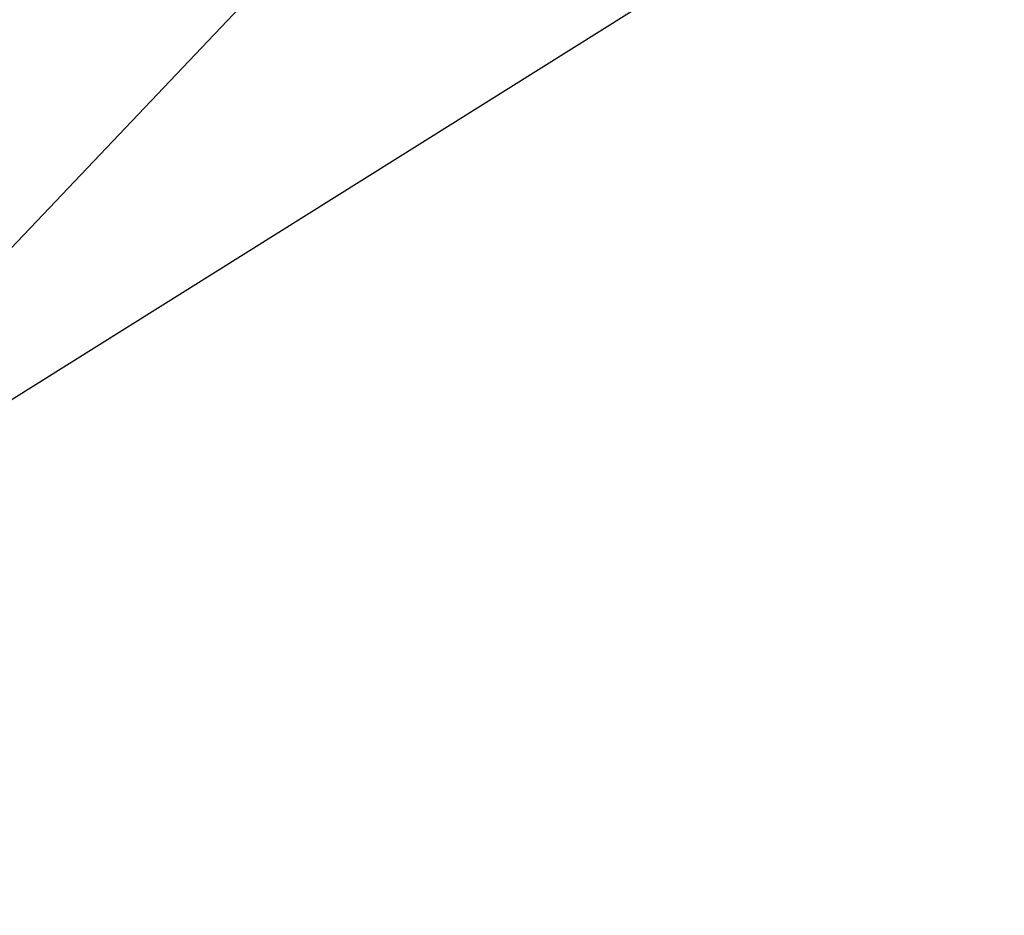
# Model space of a CAD drawing. Header units: millimetres. Extents: x -38 to 77, y 15 to 130.
# Tile 248 of 256: x 3.675 to 4.436, y 61.769 to 62.461. Entities that reach past the tile are written whole.
import ezdxf

# ---------------------------------------------------------------- set-up
doc = ezdxf.new("R2010")
doc.units = ezdxf.units.MM
doc.header["$LTSCALE"] = 25.4
doc.layers.get('0').update_dxf_attribs({"true_color": 0xff5454})

# ---------------------------------------------------------------- blocks, each defined once
blk = doc.blocks.new('PROFILE-BIT-8823.STL')
at = {"color": 250, "true_color": 0x282828}
mesh = blk.add_polyface(dxfattribs=at)
corners = [(3.36812, 68.15139, 13.15378), (-5.92949, 61.78104, 15.34214), (-6.90522, 64.61793, 15.34214), (4.34385, 65.3145, 13.15378)]
mesh.append_faces([[corners[k] for k in face] for face in [(0, 1, 2), (1, 0, 3)]], dxfattribs={"vtx0": -1, "color": 250})
at = {"color": 250, "true_color": 0x262626}
mesh = blk.add_polyface(dxfattribs=at)
corners = [(-23.12005, 60.74021, 155), (4.26781, 67.4592, 153.40001), (-23.12005, 60.74021, 153.40001), (4.26781, 67.4592, 155)]
mesh.append_faces([[corners[k] for k in face] for face in [(0, 1, 2), (1, 0, 3)]], dxfattribs={"vtx0": -1, "color": 250})
at = {"color": 250, "true_color": 0x282828}
mesh = blk.add_polyface(dxfattribs=at)
corners = [(3.39365, 61.9952, 48.04354), (7.59174, 66.41471, 51.18941), (2.3422, 63.9079, 48.04354), (8.32322, 65.08407, 51.18941)]
mesh.append_faces([[corners[k] for k in face] for face in [(0, 1, 2), (1, 0, 3)]], dxfattribs={"vtx0": -1, "color": 250})
mesh = blk.add_polyface(dxfattribs=at)
corners = [(0.31674, 56.74853, 44.45307), (3.39365, 61.9952, 48.04354), (-1.31273, 59.04617, 44.45307), (4.65628, 60.21482, 48.04354)]
mesh.append_faces([[corners[k] for k in face] for face in [(0, 1, 2), (1, 0, 3)]], dxfattribs={"vtx0": -1, "color": 250})

msp = doc.modelspace()

# ---------------------------------------------------------------- block references
at = {"color": 0}
msp.add_blockref('PROFILE-BIT-8823.STL', (0, 0), dxfattribs=at)

doc.saveas('drawing.dxf')
